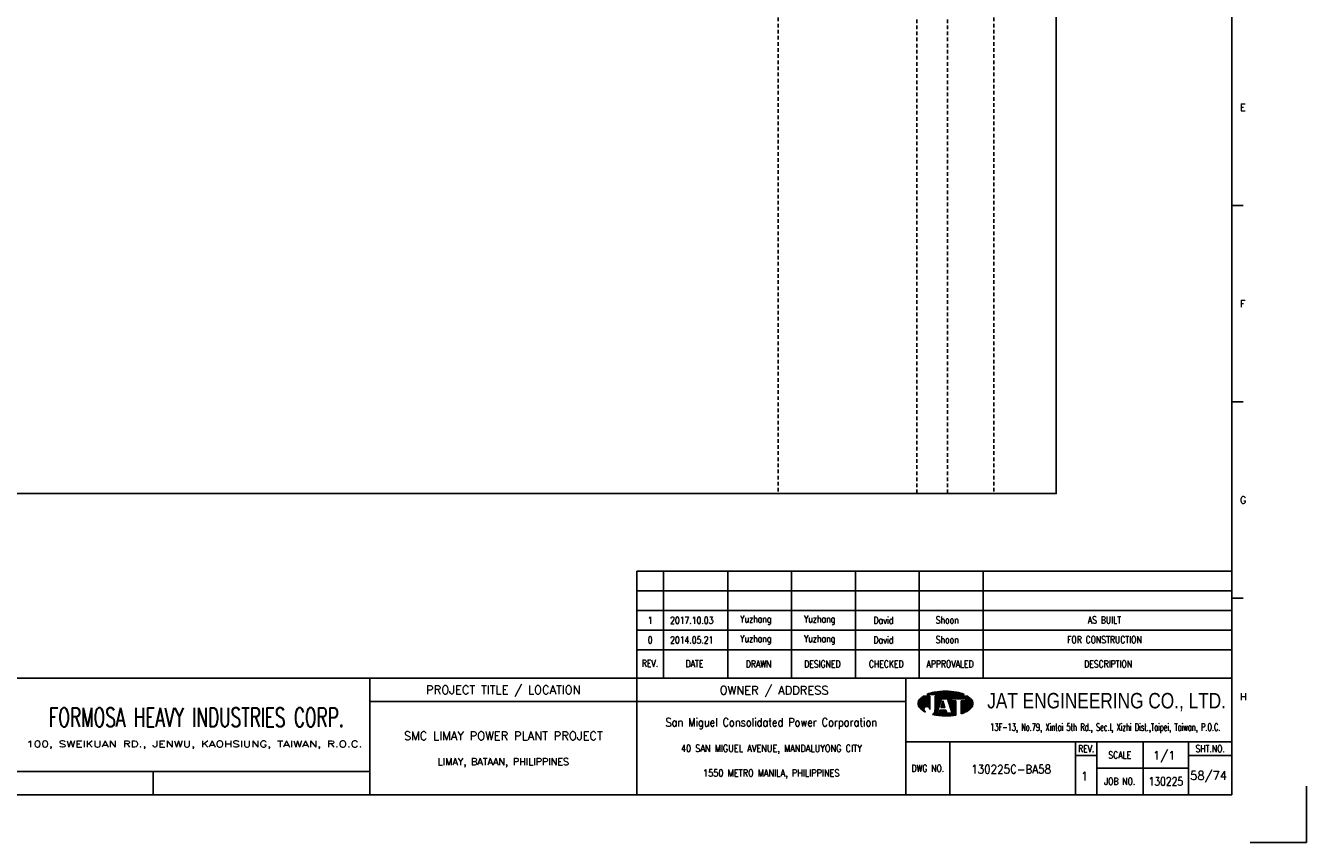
# Model space of a CAD drawing. Extents: x 2753 to 3719, y -644 to 39.
# Tile 2 of 3: x 3195 to 3719, y -644 to -309. Entities that reach past the tile are written whole.
import ezdxf
from ezdxf.enums import TextEntityAlignment as Align

# ---------------------------------------------------------------- set-up
doc = ezdxf.new("R2010")
doc.units = 0
doc.header["$MEASUREMENT"] = 0
doc.linetypes.add('HIDDEN', pattern=[4, 1.5, -1, 1.5])
doc.layers.get('0').update_dxf_attribs({"linetype": 'CONTINUOUS'})
doc.layers.get('DEFPOINTS').update_dxf_attribs({"linetype": 'CONTINUOUS'})
for name, color, linetype in [('B_DIM', 7, 'CONTINUOUS'), ('CON', 4, 'CONTINUOUS'), ('HID', 2, 'HIDDEN'), ('T', 2, 'CONTINUOUS'), ('TEXT', 7, 'CONTINUOUS'), ('圖框CON', 4, 'CONTINUOUS'), ('框線', 6, 'CONTINUOUS')]:
    doc.layers.add(name, color=color, linetype=linetype)
doc.styles.add('AEH', font='simplex', dxfattribs={"width": 0.8, "bigfont": 'ae'})
doc.styles.add('DAYUKP', font='complex', dxfattribs={"bigfont": 'DAYUKP.SHX'})
doc.styles.add('E2', font='simplex.shx', dxfattribs={"height": 2})
doc.styles.add('E3', font='simplex.shx', dxfattribs={"height": 3})
doc.styles.add('ROMANS', font='romans', dxfattribs={"width": 0.8})
doc.styles.add('WMF-Arial0', font='arial.ttf')

# ---------------------------------------------------------------- blocks, each defined once
blk = doc.blocks.new('1880-TITLE_BLK')
at = {"layer": 'TEXT', "color": 2, "linetype": 'Continuous', "style": 'E3'}
for tag, p in [('SCALE', (790.95, 31.17)), ('DWG_NO', (736.41, 26.44)), ('REV', (762.59, 23.97)), ('SHT_NO', (806.74, 23.97))]:
    blk.add_attdef(tag, text='', height=3, dxfattribs=at).set_placement(p, align=Align.MIDDLE)
at = {"layer": 'TEXT', "linetype": 'Continuous', "style": 'E2', "width": 0.6}
for tag, p in [('REV_DATE', (418.65, 19.76)), ('APPR_DATE', (492.93, 19.76))]:
    blk.add_attdef(tag, text='', height=2, dxfattribs=at).set_placement(p, align=Align.MIDDLE_LEFT)
blk = doc.blocks.new('1')
at = {"layer": 'B_DIM'}
for p, q in [((2181.53, 118.11), (1938.08, 118.11)), ((1938.08, 74.29), (1938.08, 118.11)), ((1948.92, 74.29), (1948.92, 118.11)), ((1975.28, 74.29), (1975.28, 118.11)), ((2001.39, 74.29), (2001.39, 118.11)), ((2027.5, 74.29), (2027.5, 118.11)), ((2053.62, 74.29), (2053.62, 118.11)), ((2079.73, 74.29), (2079.73, 118.11)), ((2181.53, 110.07), (1938.08, 110.07)), ((1938.08, 77.93), (1938.08, 104.33)), ((2181.53, 102.03), (1938.08, 102.03)), ((2181.53, 93.99), (1938.08, 93.99)), ((2181.53, 85.95), (1938.08, 85.95))]:
    blk.add_line(p, q, dxfattribs=at)
at = {"layer": 'DEFPOINTS'}
blk.add_lwpolyline([(2189, 7.08), (2211.97, 7.08), (2211.97, 30.05)], dxfattribs=at)
at = {"layer": 'T', "color": 0, "lineweight": -3}
for p, q in [((2057.61, 67.67), (2058.11, 68.18)), ((2057.83, 67.67), (2058.43, 68.27)), ((2058.05, 67.67), (2058.73, 68.35)), ((2058.27, 67.67), (2059.03, 68.43)), ((2058.49, 67.67), (2059.32, 68.49)), ((2058.72, 67.67), (2059.6, 68.55)), ((2058.94, 67.67), (2059.87, 68.6)), ((2059.16, 67.67), (2060.14, 68.65)), ((2059.38, 67.67), (2060.41, 68.7)), ((2059.6, 67.67), (2060.67, 68.74)), ((2059.82, 67.67), (2060.93, 68.77)), ((2060.05, 67.67), (2061.18, 68.81)), ((2060.27, 67.67), (2061.44, 68.84)), ((2060.49, 67.67), (2061.69, 68.87)), ((2060.71, 67.67), (2061.93, 68.89)), ((2060.93, 67.67), (2062.18, 68.91)), ((2061.15, 67.67), (2062.42, 68.93)), ((2061.38, 67.67), (2062.66, 68.95)), ((2061.6, 67.67), (2062.89, 68.97)), ((2061.82, 67.67), (2063.13, 68.98)), ((2062.04, 67.67), (2063.36, 68.99)), ((2062.26, 67.67), (2063.59, 69)), ((2062.48, 67.67), (2063.82, 69)), ((2062.71, 67.67), (2064.04, 69.01)), ((2062.93, 67.67), (2064.27, 69.01)), ((2063.15, 67.67), (2064.49, 69.01)), ((2063.37, 67.67), (2064.71, 69.01)), ((2063.59, 67.67), (2064.92, 69)), ((2063.81, 67.67), (2065.14, 69)), ((2064.04, 67.67), (2065.35, 68.99)), ((2064.26, 67.67), (2065.56, 68.98)), ((2064.48, 67.67), (2065.78, 68.97)), ((2064.7, 67.67), (2065.98, 68.95)), ((2064.92, 67.67), (2066.19, 68.94)), ((2065.14, 67.67), (2066.4, 68.92)), ((2065.37, 67.67), (2066.6, 68.9)), ((2065.59, 67.67), (2066.8, 68.88)), ((2065.81, 67.67), (2067, 68.86)), ((2066.03, 67.67), (2067.2, 68.84)), ((2066.25, 67.67), (2067.4, 68.82)), ((2066.47, 67.67), (2067.6, 68.79)), ((2066.7, 67.67), (2067.79, 68.77)), ((2066.92, 67.67), (2067.98, 68.74)), ((2067.14, 67.67), (2068.18, 68.71)), ((2067.36, 67.67), (2068.37, 68.68)), ((2067.58, 67.67), (2068.56, 68.64)), ((2067.81, 67.67), (2068.75, 68.61)), ((2068.03, 67.67), (2068.93, 68.58)), ((2068.25, 67.67), (2069.12, 68.54)), ((2068.47, 67.67), (2069.3, 68.5)), ((2068.69, 67.67), (2069.48, 68.46)), ((2068.91, 67.67), (2069.66, 68.42)), ((2069.14, 67.67), (2069.84, 68.37)), ((2069.36, 67.67), (2070.01, 68.33)), ((2069.58, 67.67), (2070.19, 68.28)), ((2069.8, 67.67), (2070.36, 68.23)), ((2070.02, 67.67), (2070.53, 68.18)), ((2070.24, 67.67), (2070.7, 68.13)), ((2053.09, 63.82), (2056.14, 66.87)), ((2053.09, 64.04), (2055.92, 66.87)), ((2053.11, 63.62), (2056.36, 66.87)), ((2053.12, 64.29), (2055.7, 66.87)), ((2053.14, 63.43), (2056.58, 66.87)), ((2053.18, 63.25), (2056.8, 66.87)), ((2053.18, 64.57), (2055.47, 66.87)), ((2053.24, 63.08), (2057.03, 66.87)), ((2053.29, 64.91), (2055.25, 66.87)), ((2053.3, 62.92), (2057.25, 66.87)), ((2053.37, 62.77), (2057.47, 66.87)), ((2053.45, 62.63), (2057.69, 66.87)), ((2053.54, 62.5), (2057.91, 66.86)), ((2053.61, 65.45), (2054.47, 66.31)), ((2053.64, 62.37), (2057.91, 66.64)), ((2053.74, 62.25), (2057.91, 66.42)), ((2053.84, 62.14), (2057.91, 66.2)), ((2053.95, 62.02), (2057.91, 65.98)), ((2054.07, 61.91), (2057.91, 65.75)), ((2054.18, 61.8), (2057.91, 65.53)), ((2054.29, 61.7), (2057.91, 65.31)), ((2054.41, 61.59), (2057.91, 65.09)), ((2054.53, 61.49), (2057.91, 64.87)), ((2054.65, 61.39), (2057.91, 64.65)), ((2056.12, 62.63), (2057.91, 64.42)), ((2056.46, 62.75), (2057.91, 64.2)), ((2056.7, 62.77), (2057.91, 63.98)), ((2056.9, 62.75), (2057.91, 63.76)), ((2056.94, 67.67), (2057.09, 67.82)), ((2057.08, 62.71), (2057.91, 63.54)), ((2057.16, 67.67), (2057.44, 67.95)), ((2057.23, 62.64), (2057.91, 63.32)), ((2057.37, 62.56), (2057.91, 63.09)), ((2057.39, 67.67), (2057.78, 68.07)), ((2057.5, 62.46), (2057.91, 62.87)), ((2060.05, 63.24), (2063.68, 66.87)), ((2060.05, 63.46), (2063.46, 66.87)), ((2060.05, 63.68), (2063.23, 66.87)), ((2060.05, 63.9), (2063.01, 66.87)), ((2060.05, 64.13), (2062.79, 66.87)), ((2060.05, 64.35), (2062.57, 66.87)), ((2060.05, 64.57), (2062.35, 66.87)), ((2060.05, 64.79), (2062.13, 66.87)), ((2060.05, 65.01), (2061.9, 66.87)), ((2060.05, 65.23), (2061.68, 66.87)), ((2060.05, 65.46), (2061.46, 66.87)), ((2060.05, 66.12), (2060.79, 66.87)), ((2060.05, 66.34), (2060.57, 66.87)), ((2060.05, 66.56), (2060.35, 66.87)), ((2060.05, 66.79), (2060.13, 66.87)), ((2060.05, 65.68), (2061.24, 66.87)), ((2060.05, 65.9), (2061.02, 66.87)), ((2060.05, 63.02), (2062.67, 65.64)), ((2060.05, 62.8), (2062.57, 65.32)), ((2060.05, 62.57), (2062.47, 64.99)), ((2060.05, 62.35), (2062.36, 64.67)), ((2060.05, 62.13), (2062.26, 64.34)), ((2060.05, 61.91), (2062.16, 64.02)), ((2060.05, 61.69), (2062.05, 63.69)), ((2060.05, 61.46), (2061.95, 63.37)), ((2062.45, 62.32), (2063.71, 63.57)), ((2062.5, 62.58), (2063.65, 63.74)), ((2062.6, 62.91), (2063.6, 63.91)), ((2062.68, 62.32), (2063.76, 63.4)), ((2062.7, 63.23), (2063.55, 64.08)), ((2062.8, 63.56), (2063.49, 64.25)), ((2062.83, 65.8), (2063.9, 66.87)), ((2062.9, 62.32), (2063.81, 63.24)), ((2062.91, 63.88), (2063.44, 64.42)), ((2063.01, 64.2), (2063.39, 64.58)), ((2063.05, 65.8), (2064.12, 66.87)), ((2063.11, 64.53), (2063.33, 64.75)), ((2063.12, 62.32), (2063.87, 63.07)), ((2063.21, 64.85), (2063.28, 64.92)), ((2063.27, 65.8), (2064.34, 66.87)), ((2063.34, 62.32), (2063.92, 62.9)), ((2063.49, 65.8), (2064.56, 66.87)), ((2063.72, 65.8), (2064.79, 66.87)), ((2063.94, 65.8), (2065.01, 66.87)), ((2064.16, 65.8), (2065.23, 66.87)), ((2064.38, 65.8), (2065.45, 66.87)), ((2064.6, 65.8), (2065.67, 66.87)), ((2064.82, 65.8), (2065.89, 66.87)), ((2065.05, 65.8), (2066.12, 66.87)), ((2065.16, 65.69), (2066.34, 66.87)), ((2065.22, 65.53), (2066.56, 66.87)), ((2065.27, 65.36), (2066.78, 66.87)), ((2065.32, 65.19), (2067, 66.87)), ((2065.38, 65.02), (2067.22, 66.87)), ((2065.43, 64.85), (2067.45, 66.87)), ((2065.48, 64.69), (2067.67, 66.87)), ((2065.54, 64.52), (2066.74, 65.71)), ((2065.59, 64.35), (2066.74, 65.49)), ((2065.65, 64.18), (2066.74, 65.27)), ((2065.7, 64.01), (2066.74, 65.05)), ((2065.75, 63.84), (2066.9, 65)), ((2065.81, 63.68), (2067.12, 65)), ((2065.86, 63.51), (2067.35, 65)), ((2065.91, 63.34), (2067.57, 65)), ((2065.97, 63.17), (2067.79, 65)), ((2066.02, 63), (2068.01, 65)), ((2066.07, 62.84), (2068.23, 65)), ((2066.13, 62.67), (2068.46, 65)), ((2066.18, 62.5), (2068.61, 64.93)), ((2066.23, 62.33), (2068.61, 64.71)), ((2066.29, 62.16), (2068.61, 64.48)), ((2066.34, 61.99), (2068.61, 64.26)), ((2066.39, 61.83), (2068.61, 64.04)), ((2066.45, 61.66), (2068.61, 63.82)), ((2066.5, 61.49), (2068.61, 63.6)), ((2066.56, 61.32), (2068.61, 63.38)), ((2066.61, 61.15), (2068.61, 63.15)), ((2066.66, 60.99), (2068.61, 62.93)), ((2066.82, 65.8), (2067.89, 66.87)), ((2067.04, 65.8), (2068.11, 66.87)), ((2067.26, 65.8), (2068.33, 66.87)), ((2067.48, 65.8), (2068.55, 66.87)), ((2067.71, 65.8), (2068.78, 66.87)), ((2067.93, 65.8), (2069, 66.87)), ((2068.15, 65.8), (2069.22, 66.87)), ((2068.37, 65.8), (2069.44, 66.87)), ((2068.59, 65.8), (2069.66, 66.87)), ((2068.81, 65.8), (2069.88, 66.87)), ((2069.04, 65.8), (2070.11, 66.87)), ((2069.26, 65.8), (2070.33, 66.87)), ((2069.48, 65.8), (2070.55, 66.87)), ((2069.7, 65.8), (2070.77, 66.87)), ((2069.92, 65.8), (2070.99, 66.87)), ((2070.14, 65.8), (2071.21, 66.87)), ((2070.37, 65.8), (2071.44, 66.87)), ((2070.47, 67.67), (2070.87, 68.07)), ((2070.59, 65.8), (2071.66, 66.87)), ((2070.69, 67.67), (2071.03, 68.02)), ((2070.75, 63.08), (2074.07, 66.4)), ((2070.75, 62.86), (2074.19, 66.3)), ((2070.75, 62.63), (2074.31, 66.2)), ((2070.75, 62.41), (2074.43, 66.09)), ((2070.75, 62.19), (2074.54, 65.98)), ((2070.75, 61.97), (2074.66, 65.87)), ((2070.75, 61.75), (2074.77, 65.76)), ((2070.75, 61.53), (2074.87, 65.65)), ((2070.75, 61.3), (2074.98, 65.53)), ((2070.75, 61.08), (2075.08, 65.41)), ((2070.75, 60.86), (2075.17, 65.28)), ((2070.75, 60.64), (2075.25, 65.14)), ((2070.75, 63.96), (2071.78, 65)), ((2070.75, 63.74), (2072, 65)), ((2070.75, 63.52), (2072.22, 65)), ((2070.75, 63.3), (2072.45, 65)), ((2070.75, 64.41), (2071.34, 65)), ((2070.75, 64.19), (2071.56, 65)), ((2070.75, 64.85), (2070.89, 65)), ((2070.75, 64.63), (2071.12, 65)), ((2070.75, 60.42), (2075.33, 64.99)), ((2070.75, 60.2), (2075.39, 64.84)), ((2070.75, 59.97), (2075.45, 64.67)), ((2070.75, 59.75), (2075.5, 64.5)), ((2070.81, 65.8), (2071.88, 66.87)), ((2070.91, 67.67), (2071.2, 67.96)), ((2071.03, 65.8), (2072.1, 66.87)), ((2071.07, 59.85), (2075.53, 64.32)), ((2071.13, 67.67), (2071.36, 67.9)), ((2071.25, 65.8), (2072.32, 66.87)), ((2071.35, 67.67), (2071.52, 67.84)), ((2071.42, 59.97), (2075.56, 64.12)), ((2071.47, 65.8), (2072.54, 66.87)), ((2071.57, 67.67), (2071.68, 67.77)), ((2071.7, 65.8), (2072.77, 66.87)), ((2071.78, 60.12), (2075.57, 63.9)), ((2071.8, 67.67), (2071.83, 67.71)), ((2071.92, 65.8), (2072.99, 66.87)), ((2072.14, 65.8), (2073.21, 66.87)), ((2072.17, 60.28), (2075.55, 63.67)), ((2072.36, 65.8), (2073.43, 66.87)), ((2072.58, 65.8), (2073.57, 66.78)), ((2072.59, 60.48), (2075.51, 63.4)), ((2072.62, 65.62), (2073.7, 66.69)), ((2072.62, 65.39), (2073.83, 66.6)), ((2072.62, 65.17), (2073.95, 66.5)), ((2073.08, 60.75), (2075.42, 63.1)), ((2054.78, 61.29), (2055.59, 62.11)), ((2054.9, 61.2), (2055.48, 61.77)), ((2055.03, 61.11), (2055.46, 61.53)), ((2055.16, 61.01), (2055.47, 61.33)), ((2055.3, 60.93), (2055.52, 61.15)), ((2055.43, 60.84), (2055.59, 60.99)), ((2055.57, 60.76), (2055.67, 60.85)), ((2055.71, 60.67), (2055.76, 60.73)), ((2055.85, 60.59), (2055.88, 60.62)), ((2056, 60.52), (2056, 60.52)), ((2056.14, 60.44), (2056.14, 60.44)), ((2057.61, 62.35), (2057.91, 62.65)), ((2057.7, 62.23), (2057.91, 62.43)), ((2057.79, 62.09), (2057.91, 62.21)), ((2057.85, 61.93), (2057.91, 61.99)), ((2057.89, 61.75), (2057.91, 61.76)), ((2057.91, 61.54), (2057.91, 61.55)), ((2059.09, 59.4), (2061.43, 61.74)), ((2059.28, 59.36), (2061.33, 61.42)), ((2059.46, 59.32), (2061.23, 61.09)), ((2059.64, 59.29), (2061.12, 60.77)), ((2059.83, 59.25), (2061.02, 60.44)), ((2059.86, 60.39), (2061.54, 62.07)), ((2059.98, 60.73), (2061.64, 62.39)), ((2060.02, 59.22), (2060.92, 60.12)), ((2060.03, 61), (2061.74, 62.72)), ((2060.05, 61.24), (2060.05, 61.24)), ((2060.21, 59.19), (2060.93, 59.91)), ((2060.4, 59.16), (2061.15, 59.91)), ((2060.59, 59.13), (2061.38, 59.91)), ((2060.78, 59.1), (2061.6, 59.91)), ((2060.98, 59.07), (2063.16, 61.25)), ((2061.17, 59.04), (2063.38, 61.25)), ((2061.37, 59.02), (2063.6, 61.25)), ((2061.57, 59), (2063.82, 61.25)), ((2061.68, 59.99), (2062.94, 61.25)), ((2061.77, 58.97), (2064.04, 61.25)), ((2061.78, 60.32), (2062.71, 61.25)), ((2061.88, 60.64), (2062.49, 61.25)), ((2061.97, 58.95), (2064.27, 61.25)), ((2061.99, 60.96), (2062.27, 61.25)), ((2062.17, 58.94), (2064.45, 61.21)), ((2062.38, 58.92), (2064.51, 61.05)), ((2062.58, 58.9), (2064.56, 60.88)), ((2062.79, 58.89), (2064.61, 60.71)), ((2063, 58.88), (2064.67, 60.54)), ((2063.21, 58.87), (2064.72, 60.37)), ((2063.43, 58.86), (2064.77, 60.2)), ((2063.56, 62.32), (2063.97, 62.73)), ((2063.64, 58.85), (2064.82, 60.03)), ((2063.78, 62.32), (2064.03, 62.56)), ((2063.86, 58.85), (2064.92, 59.91)), ((2064.01, 62.32), (2064.08, 62.39)), ((2064.08, 58.84), (2065.15, 59.91)), ((2064.3, 58.84), (2065.37, 59.91)), ((2064.52, 58.84), (2065.59, 59.91)), ((2064.74, 58.85), (2065.81, 59.91)), ((2064.97, 58.85), (2066.03, 59.91)), ((2065.2, 58.86), (2066.25, 59.91)), ((2065.43, 58.87), (2066.48, 59.91)), ((2065.66, 58.88), (2066.7, 59.91)), ((2065.9, 58.89), (2066.92, 59.91)), ((2066.14, 58.91), (2068.61, 61.38)), ((2066.38, 58.93), (2068.61, 61.16)), ((2066.62, 58.95), (2068.61, 60.94)), ((2066.72, 60.82), (2068.61, 62.71)), ((2066.77, 60.65), (2068.61, 62.49)), ((2066.82, 60.48), (2068.61, 62.27)), ((2066.87, 58.97), (2068.61, 60.72)), ((2066.88, 60.31), (2068.61, 62.05)), ((2066.93, 60.14), (2068.61, 61.82)), ((2066.98, 59.98), (2068.61, 61.6)), ((2067.11, 59), (2068.61, 60.49)), ((2067.37, 59.03), (2068.61, 60.27)), ((2067.62, 59.06), (2068.61, 60.05)), ((2067.88, 59.1), (2068.61, 59.83)), ((2068.14, 59.14), (2068.61, 59.61)), ((2068.4, 59.18), (2068.61, 59.38)), ((2073.74, 61.19), (2075.24, 62.69))]:
    blk.add_line(p, q, dxfattribs=at)
at = {"layer": 'T', "lineweight": -3}
for p, q in [((2057.91, 66.87), (2055.21, 66.87)), ((2056.73, 67.67), (2071.93, 67.67)), ((2057.91, 66.87), (2057.91, 61.52)), ((2073.45, 66.87), (2060.05, 66.87)), ((2060.05, 66.33), (2060.05, 66.87)), ((2060.05, 66.87), (2060.05, 61.23)), ((2061.8, 63.05), (2060.05, 61.24)), ((2060.85, 59.91), (2062.72, 65.8)), ((2063.26, 65), (2062.41, 62.32)), ((2062.72, 65.8), (2065.13, 65.8)), ((2064.1, 62.32), (2063.26, 65)), ((2063.79, 65.8), (2065.13, 65.8)), ((2065.13, 65.8), (2067, 59.91)), ((2066.74, 65.8), (2072.62, 65.8)), ((2066.74, 65), (2066.74, 65.8)), ((2068.61, 65), (2066.74, 65)), ((2068.61, 65), (2068.61, 59.21)), ((2072.62, 65), (2070.75, 65)), ((2070.75, 65), (2070.75, 59.74)), ((2072.62, 65.8), (2072.62, 65)), ((2061.65, 59.91), (2060.85, 59.91)), ((2062.08, 61.25), (2061.65, 59.91)), ((2064.44, 61.25), (2062.08, 61.25)), ((2062.41, 62.32), (2064.1, 62.32)), ((2064.86, 59.91), (2064.44, 61.25)), ((2067, 59.91), (2064.86, 59.91))]:
    blk.add_line(p, q, dxfattribs=at)
for centre, major_axis, start_param, end_param in [((2062.5, 54), (-10.49, 10.49), 5.683021, 5.897183), ((2064.33, 44.23), (-17.52, 17.52), 5.497787, 5.683021), ((2064.33, 44.23), (17.52, 17.52), 0.600164, 0.785398), ((2066.16, 54), (10.49, 10.49), 0.386002, 0.600164), ((2055.58, 63.92), (1.76, 1.76), 1.614811, 2.356194), ((2055.58, 63.92), (-1.76, 1.76), 0.785398, 1.526782), ((2059.72, 60.14), (-5.73, 5.73), 6.088179, 6.3272), ((2068.93, 60.14), (-5.73, 5.73), 4.668374, 4.907395), ((2073.07, 63.92), (-1.76, 1.76), 3.926991, 4.668374), ((2073.07, 63.92), (1.76, 1.76), 4.756403, 5.497787), ((2059.72, 67.71), (5.73, 5.73), 3.097578, 3.478972), ((2056.68, 61.54), (-0.868, 0.868), 3.906164, 8.245601), ((2057.88, 61.28), (1.53, 1.53), 4.470635, 5.546585), ((2064.33, 83.62), (17.52, 17.52), 3.710226, 3.926991), ((2064.33, 83.62), (17.52, 17.52), 3.926991, 4.100643), ((2066.16, 73.85), (-10.49, 10.49), 2.670765, 2.781027), ((2068.93, 67.71), (-5.73, 5.73), 2.781027, 3.185607)]:
    blk.add_ellipse(centre, major_axis=major_axis, ratio=1, start_param=start_param, end_param=end_param, dxfattribs=at)
at = {"layer": '圖框CON'}
for p, q in [((2186.14, 267.8), (2181.53, 267.8)), ((2186.14, 187.4), (2181.53, 187.4)), ((2186.14, 107), (2181.53, 107)), ((2048.1, 48.3), (2181.53, 48.3)), ((2066.14, 48.3), (2066.14, 26.6)), ((2117.55, 48.3), (2117.55, 26.6)), ((2126.28, 48.3), (2126.28, 26.6)), ((2145.25, 26.6), (2145.25, 48.3)), ((2163.72, 26.6), (2163.72, 48.3)), ((2117.55, 42.62), (2126.28, 42.62)), ((2163.72, 42.62), (2181.53, 42.62)), ((2126.28, 37.45), (2163.72, 37.45)), ((1740.17, 36.15), (1740.17, 26.6))]:
    blk.add_line(p, q, dxfattribs=at)
for points in [[(1828.89, 26.6), (1828.89, 74.29)], [(1938.08, 26.6), (1938.08, 74.29)], [(2048.1, 26.6), (2048.1, 74.29)], [(2048.1, 64.75), (1828.89, 64.75)], [(1828.89, 36.15), (1802.67, 36.15), (1651.45, 36.15)]]:
    blk.add_lwpolyline(points, dxfattribs=at)
at = {"layer": '框線'}
for p, q in [((2181.53, 26.6), (2181.53, 669.81)), ((2181.53, 74.29), (1308.62, 74.29)), ((2181.53, 26.6), (1308.62, 26.6))]:
    blk.add_line(p, q, dxfattribs=at)
at = {"style": 'DAYUKP'}
for s, p in [('E', (2184.79, 307.99)), ('F', (2184.79, 227.59)), ('G', (2184.79, 147.19)), ('H', (2184.79, 66.79))]:
    blk.add_text(s, height=2.87, dxfattribs=at).set_placement(p, align=Align.MIDDLE_LEFT)
at = {"style": 'WMF-Arial0', "width": 0.8}
blk.add_text('JAT ENGINEERING CO., LTD.', height=6.3172, dxfattribs=at).set_placement((2130.24, 64.55), align=Align.MIDDLE)
at = {"color": 90, "ltscale": 500, "style": 'ROMANS', "width": 0.65}
blk.add_text('FORMOSA HEAVY INDUSTRIES CORP.', height=7.7366, dxfattribs=at).set_placement((1757.9, 58.28), align=Align.MIDDLE)
at = {"color": 2, "ltscale": 500, "style": 'ROMANS', "width": 0.85}
blk.add_text('San Miguel Consolidated Power Corporation', height=3.4457, dxfattribs=at).set_placement((1993.09, 56.23), align=Align.MIDDLE_CENTER)
at = {"color": 2, "ltscale": 500, "style": 'ROMANS'}
for s, height, p in [('SMC LIMAY POWER PLANT PROJECT', 3.4457, (1883.48, 50.7)), ('LIMAY, BATAAN, PHILIPPINES', 2.8714, (1883.48, 40.08))]:
    blk.add_text(s, height=height, dxfattribs=at).set_placement(p, align=Align.MIDDLE_CENTER)
at = {"color": 4, "ltscale": 500, "style": 'ROMANS', "width": 0.85}
for s, p in [('40 SAN MIGUEL AVENUE, MANDALUYONG CITY', (1993.09, 45.61)), ('1550 METRO MANILA, PHILIPPINES', (1993.09, 35.51))]:
    blk.add_text(s, height=2.8714, dxfattribs=at).set_placement(p, align=Align.MIDDLE_CENTER)
at = {"layer": 'B_DIM', "style": 'AEH', "width": 0.8}
for s, height, p in [('REV.', 2.871, (1943.45, 80.37)), ('DATE', 2.871, (1961.68, 80.21)), ('DRAWN', 2.871, (1987.87, 80.12)), ('DESIGNED', 2.871, (2013.98, 80.12)), ('CHECKED', 2.871, (2040.1, 80.12)), ('APPROVALED', 2.871, (2066.21, 80.12)), ('DESCRIPTION', 2.8714, (2130.87, 80.12))]:
    blk.add_text(s, height=height, dxfattribs=at).set_placement(p, align=Align.MIDDLE)
at = {"layer": 'HID', "ltscale": 500, "style": 'ROMANS'}
for s, p in [('PROJECT TITLE / LOCATION', (1883.48, 69.28)), ('OWNER / ADDRESS', (1994.25, 69.12))]:
    blk.add_text(s, height=3.4457, dxfattribs=at).set_placement(p, align=Align.MIDDLE)
at = {"layer": 'HID', "style": 'ROMANS', "width": 1.216198}
blk.add_text('100, SWEIKUAN RD., JENWU, KAOHSIUNG, TAIWAN, R.O.C.', height=2.5897, dxfattribs=at).set_placement((1688.31, 46.06), (1825.84, 46.06), align=Align.FIT)
at = {"layer": 'HID', "color": 7, "style": 'ROMANS', "width": 0.8}
for s, p in [('REV.', (2121.92, 45.46)), ('SHT.NO.', (2172.62, 45.46)), ('SCALE', (2135.64, 42.87)), ('DWG NO.', (2057.12, 37.45)), ('JOB NO.', (2135.64, 32.03))]:
    blk.add_text(s, height=2.871, dxfattribs=at).set_placement(p, align=Align.MIDDLE)
at = {"layer": 'T', "color": 2, "ltscale": 500, "style": 'ROMANS', "width": 0.65}
blk.add_text('13F-13, No.79, Xintai 5th Rd., Sec.I, Xizhi Dist.,Taipei, Taiwan, P.O.C.', height=2.8714, dxfattribs=at).set_placement((2129.74, 52.81), align=Align.CENTER)

msp = doc.modelspace()

# ---------------------------------------------------------------- linework, layer by layer
at = {"layer": 'CON'}
msp.add_lwpolyline([(2902.61, -1.03), (3616.61, -1.03), (3616.61, -500.84), (2902.61, -500.84)], close=True, dxfattribs=at)
at = {"layer": 'HID'}
for p, q in [((3502.86, -1.03), (3502.86, -500.84)), ((3559.56, -1.73), (3559.56, -500.84)), ((3572.16, -1.73), (3572.16, -500.84)), ((3591.06, -1.03), (3591.06, -500.84))]:
    msp.add_line(p, q, dxfattribs=at)

# ---------------------------------------------------------------- block references
msp.add_blockref('1', (1506.95, -650.68))
at = {"layer": 'TEXT', "color": 0}
ref = msp.add_blockref('1880-TITLE_BLK', (2752.3, -644.02), dxfattribs=dict(at, xscale=1.148576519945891, yscale=1.148576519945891, zscale=1.148576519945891))
ref.add_attrib('DWG_NO', '130225C-BA58', dxfattribs={"color": 2, "linetype": 'Continuous', "height": 3.4457, "style": 'E3', "width": 0.9}).set_placement((3598.12, -613.64), align=Align.MIDDLE)
ref.add_attrib('REV', '1', dxfattribs={"color": 2, "linetype": 'Continuous', "height": 3.45, "style": 'E3'}).set_placement((3628.19, -616.48), align=Align.MIDDLE)
ref.add_attrib('SCALE', '1/1', dxfattribs={"color": 2, "linetype": 'Continuous', "height": 3.446, "style": 'E3'}).set_placement((3660.76, -608.22), align=Align.MIDDLE)
ref.add_attrib('SHT_NO', '58/74', dxfattribs={"color": 2, "linetype": 'Continuous', "height": 3.446, "style": 'E3'}).set_placement((3678.9, -616.48), align=Align.MIDDLE)

# ---------------------------------------------------------------- texts
at = {"layer": 'T', "style": 'AEH', "width": 0.8}
for s, height, p in [('1', 2.87, (3450.48, -552.7)), ('2017.10.03', 2.871, (3467.49, -552.67)), ('Yuzhang', 2.871, (3493.68, -552.59)), ('Yuzhang', 2.871, (3519.8, -552.59)), ('David', 2.871, (3545.91, -552.59)), ('Shoon', 2.871, (3572.02, -552.59)), ('AS BUILT', 2.871, (3636.29, -552.59)), ('0', 2.87, (3450.48, -560.74)), ('2014.05.21', 2.871, (3467.49, -560.71)), ('Yuzhang', 2.871, (3493.68, -560.63)), ('Yuzhang', 2.871, (3519.8, -560.63)), ('David', 2.871, (3545.91, -560.63)), ('Shoon', 2.871, (3572.02, -560.63)), ('FOR CONSTRUCTION', 2.8714, (3636.29, -560.63))]:
    msp.add_text(s, height=height, dxfattribs=at).set_placement(p, align=Align.MIDDLE)
at = {"layer": 'TEXT', "color": 2, "style": 'E3', "width": 0.8}
msp.add_text('130225', height=3.446, dxfattribs=at).set_placement((3661.43, -618.65), align=Align.MIDDLE_CENTER)

doc.saveas('drawing.dxf')
